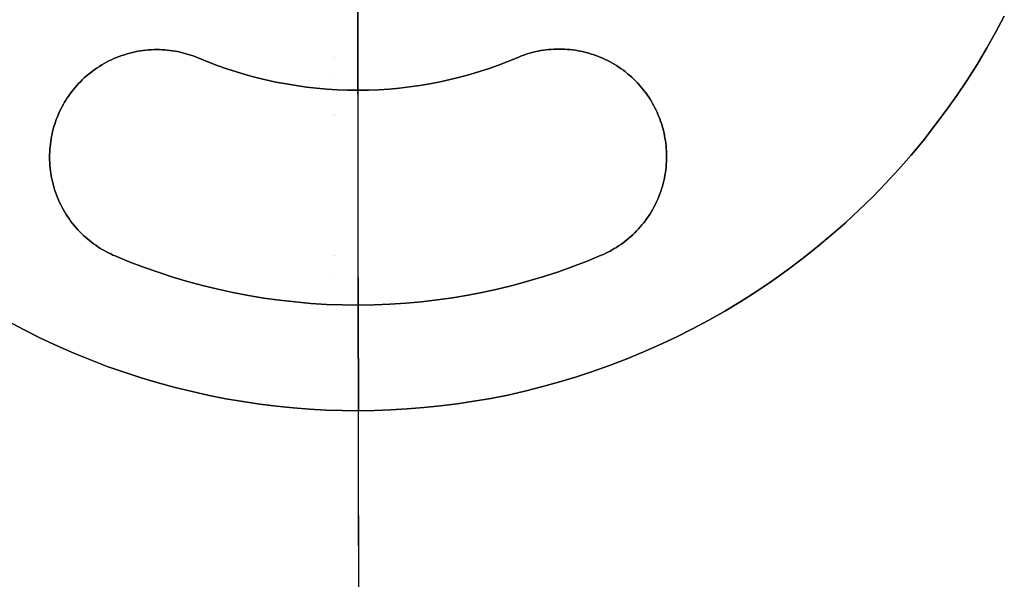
# Model space of a CAD drawing. Header units: millimetres. Extents: x -2852 to 102, y -106 to 97.
# Tile 250 of 256: x -22 to 46, y -64 to -26. Entities that reach past the tile are written whole.
import ezdxf

# ---------------------------------------------------------------- set-up
doc = ezdxf.new("R2010")
doc.units = ezdxf.units.MM
doc.header["$MEASUREMENT"] = 0
doc.layers.add('IGES level 0', color=252, linetype='Continuous')
doc.layers.add('Predefinito', color=5, linetype='Continuous')

msp = doc.modelspace()

# ---------------------------------------------------------------- linework, layer by layer
at = {"color": 255, "linetype": 'Continuous', "lineweight": 15}
for points in [[(-22.414, -46.626), (-21.296, -47.22), (-20.168, -47.784), (-19.03, -48.317), (-17.885, -48.818), (-16.733, -49.289), (-15.576, -49.729), (-14.415, -50.138), (-13.251, -50.516), (-12.084, -50.863), (-10.917, -51.18), (-9.751, -51.467), (-8.586, -51.725), (-7.423, -51.952), (-6.264, -52.151), (-5.109, -52.321), (-3.96, -52.464), (-2.817, -52.579), (-1.681, -52.666), (-0.553, -52.728), (0.566, -52.764), (1.676, -52.775), (2.786, -52.761), (3.905, -52.722), (5.033, -52.657), (6.169, -52.566), (7.311, -52.448), (8.46, -52.303), (9.615, -52.129), (10.773, -51.928), (11.935, -51.697), (13.1, -51.436), (14.265, -51.146), (15.431, -50.826), (16.597, -50.475), (17.76, -50.094), (18.92, -49.682), (20.076, -49.239), (21.227, -48.765), (22.37, -48.26), (23.506, -47.724), (24.633, -47.157), (25.75, -46.56), (26.855, -45.932), (27.947, -45.275), (29.026, -44.587), (30.089, -43.87), (31.136, -43.125), (32.165, -42.351), (33.176, -41.549), (34.167, -40.721), (35.137, -39.866), (36.086, -38.986), (37.011, -38.082), (37.913, -37.153), (38.791, -36.203), (39.643, -35.23), (40.469, -34.237), (41.267, -33.224), (42.038, -32.192), (42.781, -31.143), (43.495, -30.078), (44.18, -28.998), (44.834, -27.904), (45.459, -26.797), (46.053, -25.679)], [(-9.297, -28.564), (-9.449, -28.502), (-9.603, -28.442), (-9.76, -28.386), (-9.919, -28.333), (-10.081, -28.283), (-10.246, -28.237), (-10.412, -28.194), (-10.581, -28.155), (-10.752, -28.119), (-10.926, -28.087), (-11.101, -28.059), (-11.277, -28.036), (-11.456, -28.016), (-11.636, -28.001), (-11.817, -27.99), (-11.999, -27.983), (-12.183, -27.981), (-12.367, -27.984), (-12.552, -27.991), (-12.738, -28.003), (-12.924, -28.02), (-13.11, -28.042), (-13.297, -28.068), (-13.483, -28.099), (-13.668, -28.135), (-13.853, -28.176), (-14.038, -28.222), (-14.221, -28.273), (-14.403, -28.328), (-14.584, -28.388), (-14.764, -28.453), (-14.942, -28.522), (-15.118, -28.596), (-15.292, -28.675), (-15.463, -28.758), (-15.633, -28.845), (-15.8, -28.937), (-15.964, -29.032), (-16.125, -29.132), (-16.283, -29.235), (-16.439, -29.342), (-16.591, -29.453), (-16.739, -29.568), (-16.884, -29.685), (-17.026, -29.806), (-17.164, -29.93), (-17.298, -30.056), (-17.428, -30.185), (-17.555, -30.317), (-17.677, -30.451), (-17.795, -30.588), (-17.91, -30.726), (-18.02, -30.866), (-18.126, -31.008), (-18.228, -31.151), (-18.326, -31.296), (-18.42, -31.442), (-18.51, -31.589), (-18.595, -31.737), (-18.677, -31.885), (-18.754, -32.035), (-18.828, -32.184), (-18.897, -32.334), (-18.962, -32.484), (-19.024, -32.636), (-19.084, -32.79), (-19.14, -32.947), (-19.193, -33.106), (-19.243, -33.268), (-19.289, -33.432), (-19.332, -33.599), (-19.372, -33.768), (-19.407, -33.939), (-19.439, -34.112), (-19.467, -34.287), (-19.491, -34.464), (-19.51, -34.642), (-19.525, -34.822), (-19.536, -35.004), (-19.543, -35.186), (-19.545, -35.37), (-19.542, -35.554), (-19.535, -35.739), (-19.523, -35.925), (-19.506, -36.111), (-19.485, -36.297), (-19.458, -36.483), (-19.427, -36.669), (-19.391, -36.855), (-19.35, -37.04), (-19.304, -37.224), (-19.254, -37.408), (-19.198, -37.59), (-19.138, -37.771), (-19.073, -37.951), (-19.004, -38.129), (-18.93, -38.304), (-18.851, -38.478), (-18.768, -38.65), (-18.681, -38.82), (-18.59, -38.986), (-18.494, -39.15), (-18.394, -39.312), (-18.291, -39.47), (-18.184, -39.625), (-18.073, -39.777), (-17.959, -39.926), (-17.841, -40.071), (-17.72, -40.213), (-17.597, -40.35), (-17.47, -40.485), (-17.341, -40.615), (-17.209, -40.741), (-17.075, -40.864), (-16.939, -40.982), (-16.8, -41.097), (-16.66, -41.207), (-16.518, -41.313), (-16.375, -41.415), (-16.23, -41.513), (-16.084, -41.607), (-15.937, -41.697), (-15.789, -41.782), (-15.641, -41.864), (-15.492, -41.941), (-15.342, -42.014), (-15.192, -42.084), (-15.042, -42.149)], [(18.365, -42.103), (18.515, -42.038), (18.665, -41.968), (18.814, -41.894), (18.963, -41.816), (19.112, -41.734), (19.259, -41.648), (19.406, -41.558), (19.552, -41.464), (19.696, -41.366), (19.839, -41.263), (19.981, -41.157), (20.121, -41.046), (20.259, -40.931), (20.395, -40.813), (20.528, -40.69), (20.66, -40.563), (20.789, -40.432), (20.915, -40.298), (21.038, -40.16), (21.159, -40.018), (21.276, -39.872), (21.39, -39.723), (21.5, -39.571), (21.607, -39.416), (21.71, -39.257), (21.809, -39.095), (21.904, -38.931), (21.995, -38.764), (22.082, -38.594), (22.165, -38.422), (22.243, -38.248), (22.316, -38.072), (22.385, -37.894), (22.449, -37.714), (22.509, -37.533), (22.564, -37.351), (22.614, -37.167), (22.659, -36.983), (22.7, -36.797), (22.735, -36.612), (22.766, -36.426), (22.792, -36.239), (22.813, -36.053), (22.829, -35.867), (22.841, -35.681), (22.847, -35.496), (22.849, -35.312), (22.847, -35.128), (22.84, -34.946), (22.829, -34.764), (22.813, -34.585), (22.793, -34.406), (22.769, -34.23), (22.74, -34.055), (22.708, -33.882), (22.672, -33.711), (22.632, -33.542), (22.589, -33.375), (22.542, -33.211), (22.492, -33.049), (22.438, -32.89), (22.381, -32.733), (22.322, -32.579), (22.259, -32.428), (22.193, -32.278), (22.124, -32.128), (22.05, -31.979), (21.972, -31.83), (21.89, -31.681), (21.804, -31.534), (21.714, -31.387), (21.62, -31.241), (21.522, -31.097), (21.419, -30.954), (21.313, -30.812), (21.202, -30.672), (21.087, -30.534), (20.968, -30.398), (20.845, -30.265), (20.719, -30.133), (20.588, -30.004), (20.454, -29.878), (20.315, -29.755), (20.173, -29.634), (20.028, -29.517), (19.879, -29.403), (19.727, -29.293), (19.571, -29.186), (19.413, -29.083), (19.251, -28.984), (19.087, -28.889), (18.92, -28.798), (18.75, -28.711), (18.578, -28.629), (18.404, -28.55), (18.228, -28.477), (18.05, -28.408), (17.87, -28.344), (17.689, -28.284), (17.507, -28.229), (17.323, -28.179), (17.138, -28.134), (16.953, -28.093), (16.767, -28.058), (16.581, -28.027), (16.395, -28.001), (16.209, -27.98), (16.023, -27.964), (15.837, -27.953), (15.652, -27.946), (15.467, -27.944), (15.284, -27.946), (15.101, -27.953), (14.92, -27.965), (14.74, -27.98), (14.562, -28), (14.385, -28.025), (14.21, -28.053), (14.037, -28.085), (13.866, -28.121), (13.698, -28.161), (13.531, -28.204), (13.367, -28.251), (13.205, -28.302), (13.046, -28.355), (12.889, -28.412), (12.735, -28.471), (12.584, -28.534)], [(-9.297, -28.564), (-8.663, -28.823), (-8.019, -29.068), (-7.367, -29.297), (-6.706, -29.512), (-6.038, -29.711), (-5.363, -29.893), (-4.681, -30.059), (-3.993, -30.209), (-3.3, -30.341), (-2.602, -30.456), (-1.9, -30.554), (-1.195, -30.634), (-0.487, -30.696), (0.223, -30.74), (0.934, -30.767), (1.646, -30.775), (2.358, -30.765), (3.069, -30.737), (3.779, -30.69), (4.487, -30.626), (5.192, -30.544), (5.893, -30.445), (6.591, -30.328), (7.284, -30.193), (7.971, -30.042), (8.652, -29.874), (9.327, -29.69), (9.995, -29.489), (10.655, -29.273), (11.307, -29.041), (11.95, -28.795), (12.584, -28.534)], [(-15.042, -42.149), (-14.073, -42.545), (-13.091, -42.918), (-12.094, -43.269), (-11.086, -43.597), (-10.066, -43.9), (-9.035, -44.179), (-7.994, -44.433), (-6.943, -44.661), (-5.885, -44.863), (-4.82, -45.039), (-3.748, -45.188), (-2.672, -45.31), (-1.591, -45.405), (-0.507, -45.472), (0.579, -45.512), (1.666, -45.525), (2.753, -45.509), (3.839, -45.466), (4.923, -45.396), (6.004, -45.298), (7.08, -45.173), (8.151, -45.021), (9.216, -44.842), (10.274, -44.637), (11.323, -44.406), (12.363, -44.15), (13.394, -43.868), (14.413, -43.562), (15.421, -43.232), (16.416, -42.878), (17.398, -42.502), (18.365, -42.103)]]:
    msp.add_lwpolyline(points, dxfattribs=at)
at = {"layer": 'IGES level 0'}
for points in [[(1.742, -100.775), (1.474, 95.225)], [(1.742, -100.775), (1.615, -7.775)], [(1.742, -100.775), (1.615, -7.775)]]:
    msp.add_lwpolyline(points, dxfattribs=at)
at = {"layer": 'Predefinito'}
for points in [[(1.57, 25.225), (1.646, -30.775)], [(1.646, -30.775), (1.57, 25.225)], [(46.053, -25.679), (45.459, -26.797), (44.834, -27.904), (44.18, -28.998), (43.495, -30.078), (42.781, -31.143), (42.038, -32.192), (41.267, -33.224), (40.469, -34.237), (39.643, -35.23), (38.791, -36.203), (37.913, -37.153), (37.011, -38.082), (36.086, -38.986), (35.137, -39.866), (34.167, -40.721), (33.176, -41.549), (32.165, -42.351), (31.136, -43.125), (30.089, -43.87), (29.026, -44.587), (27.947, -45.275), (26.855, -45.932), (25.75, -46.56), (24.633, -47.157), (23.506, -47.724), (22.37, -48.26), (21.227, -48.765), (20.076, -49.239), (18.92, -49.682), (17.76, -50.094), (16.597, -50.475), (15.431, -50.826), (14.265, -51.146), (13.1, -51.436), (11.935, -51.697), (10.773, -51.928), (9.615, -52.129), (8.46, -52.303), (7.311, -52.448), (6.169, -52.566), (5.033, -52.657), (3.905, -52.722), (2.786, -52.761), (1.676, -52.775), (0.566, -52.764), (-0.553, -52.728), (-1.681, -52.666), (-2.817, -52.579), (-3.96, -52.464), (-5.109, -52.321), (-6.264, -52.151), (-7.423, -51.952), (-8.586, -51.725), (-9.751, -51.467), (-10.917, -51.18), (-12.084, -50.863), (-13.251, -50.516), (-14.415, -50.138), (-15.576, -49.729), (-16.733, -49.289), (-17.885, -48.818), (-19.03, -48.317), (-20.168, -47.784), (-21.296, -47.22), (-22.414, -46.626)], [(-22.414, -46.626), (-21.296, -47.22), (-20.168, -47.784), (-19.03, -48.317), (-17.885, -48.818), (-16.733, -49.289), (-15.576, -49.729), (-14.415, -50.138), (-13.251, -50.516), (-12.084, -50.863), (-10.917, -51.18), (-9.751, -51.467), (-8.586, -51.725), (-7.423, -51.952), (-6.264, -52.151), (-5.109, -52.321), (-3.96, -52.464), (-2.817, -52.579), (-1.681, -52.666), (-0.553, -52.728), (0.566, -52.764), (1.676, -52.775), (2.786, -52.761), (3.905, -52.722), (5.033, -52.657), (6.169, -52.566), (7.311, -52.448), (8.46, -52.303), (9.615, -52.129), (10.773, -51.928), (11.935, -51.697), (13.1, -51.436), (14.265, -51.146), (15.431, -50.826), (16.597, -50.475), (17.76, -50.094), (18.92, -49.682), (20.076, -49.239), (21.227, -48.765), (22.37, -48.26), (23.506, -47.724), (24.633, -47.157), (25.75, -46.56), (26.855, -45.932), (27.947, -45.275), (29.026, -44.587), (30.089, -43.87), (31.136, -43.125), (32.165, -42.351), (33.176, -41.549), (34.167, -40.721), (35.137, -39.866), (36.086, -38.986), (37.011, -38.082), (37.913, -37.153), (38.791, -36.203), (39.643, -35.23), (40.469, -34.237), (41.267, -33.224), (42.038, -32.192), (42.781, -31.143), (43.495, -30.078), (44.18, -28.998), (44.834, -27.904), (45.459, -26.797), (46.053, -25.679)], [(46.053, -25.679), (45.459, -26.797), (44.834, -27.904), (44.18, -28.998), (43.495, -30.078), (42.781, -31.143), (42.038, -32.192), (41.267, -33.224), (40.469, -34.237), (39.643, -35.23), (38.791, -36.203), (37.913, -37.153), (37.011, -38.082), (36.086, -38.986), (35.137, -39.866), (34.167, -40.721), (33.176, -41.549), (32.165, -42.351), (31.136, -43.125), (30.089, -43.87), (29.026, -44.587), (27.947, -45.275), (26.855, -45.932), (25.75, -46.56), (24.633, -47.157), (23.506, -47.724), (22.37, -48.26), (21.227, -48.765), (20.076, -49.239), (18.92, -49.682), (17.76, -50.094), (16.597, -50.475), (15.431, -50.826), (14.265, -51.146), (13.1, -51.436), (11.935, -51.697), (10.773, -51.928), (9.615, -52.129), (8.46, -52.303), (7.311, -52.448), (6.169, -52.566), (5.033, -52.657), (3.905, -52.722), (2.786, -52.761), (1.676, -52.775), (0.566, -52.764), (-0.553, -52.728), (-1.681, -52.666), (-2.817, -52.579), (-3.96, -52.464), (-5.109, -52.321), (-6.264, -52.151), (-7.423, -51.952), (-8.586, -51.725), (-9.751, -51.467), (-10.917, -51.18), (-12.084, -50.863), (-13.251, -50.516), (-14.415, -50.138), (-15.576, -49.729), (-16.733, -49.289), (-17.885, -48.818), (-19.03, -48.317), (-20.168, -47.784), (-21.296, -47.22), (-22.414, -46.626)], [(-22.414, -46.626), (-21.296, -47.22), (-20.168, -47.784), (-19.03, -48.317), (-17.885, -48.818), (-16.733, -49.289), (-15.576, -49.729), (-14.415, -50.138), (-13.251, -50.516), (-12.084, -50.863), (-10.917, -51.18), (-9.751, -51.467), (-8.586, -51.725), (-7.423, -51.952), (-6.264, -52.151), (-5.109, -52.321), (-3.96, -52.464), (-2.817, -52.579), (-1.681, -52.666), (-0.553, -52.728), (0.566, -52.764), (1.676, -52.775), (2.786, -52.761), (3.905, -52.722), (5.033, -52.657), (6.169, -52.566), (7.311, -52.448), (8.46, -52.303), (9.615, -52.129), (10.773, -51.928), (11.935, -51.697), (13.1, -51.436), (14.265, -51.146), (15.431, -50.826), (16.597, -50.475), (17.76, -50.094), (18.92, -49.682), (20.076, -49.239), (21.227, -48.765), (22.37, -48.26), (23.506, -47.724), (24.633, -47.157), (25.75, -46.56), (26.855, -45.932), (27.947, -45.275), (29.026, -44.587), (30.089, -43.87), (31.136, -43.125), (32.165, -42.351), (33.176, -41.549), (34.167, -40.721), (35.137, -39.866), (36.086, -38.986), (37.011, -38.082), (37.913, -37.153), (38.791, -36.203), (39.643, -35.23), (40.469, -34.237), (41.267, -33.224), (42.038, -32.192), (42.781, -31.143), (43.495, -30.078), (44.18, -28.998), (44.834, -27.904), (45.459, -26.797), (46.053, -25.679)], [(-22.414, -46.626), (-21.296, -47.22), (-20.168, -47.784), (-19.03, -48.317), (-17.885, -48.818), (-16.733, -49.289), (-15.576, -49.729), (-14.415, -50.138), (-13.251, -50.516), (-12.084, -50.863), (-10.917, -51.18), (-9.751, -51.467), (-8.586, -51.725), (-7.423, -51.952), (-6.264, -52.151), (-5.109, -52.321), (-3.96, -52.464), (-2.817, -52.579), (-1.681, -52.666), (-0.553, -52.728), (0.566, -52.764), (1.676, -52.775), (2.786, -52.761), (3.905, -52.722), (5.033, -52.657), (6.169, -52.566), (7.311, -52.448), (8.46, -52.303), (9.615, -52.129), (10.773, -51.928), (11.935, -51.697), (13.1, -51.436), (14.265, -51.146), (15.431, -50.826), (16.597, -50.475), (17.76, -50.094), (18.92, -49.682), (20.076, -49.239), (21.227, -48.765), (22.37, -48.26), (23.506, -47.724), (24.633, -47.157), (25.75, -46.56), (26.855, -45.932), (27.947, -45.275), (29.026, -44.587), (30.089, -43.87), (31.136, -43.125), (32.165, -42.351), (33.176, -41.549), (34.167, -40.721), (35.137, -39.866), (36.086, -38.986), (37.011, -38.082), (37.913, -37.153), (38.791, -36.203), (39.643, -35.23), (40.469, -34.237), (41.267, -33.224), (42.038, -32.192), (42.781, -31.143), (43.495, -30.078), (44.18, -28.998), (44.834, -27.904), (45.459, -26.797), (46.053, -25.679)], [(12.584, -28.534), (11.95, -28.795), (11.307, -29.041), (10.655, -29.273), (9.995, -29.489), (9.327, -29.69), (8.652, -29.874), (7.971, -30.042), (7.284, -30.193), (6.591, -30.328), (5.893, -30.445), (5.192, -30.544), (4.487, -30.626), (3.779, -30.69), (3.069, -30.737), (2.358, -30.765), (1.646, -30.775), (0.934, -30.767), (0.223, -30.74), (-0.487, -30.696), (-1.195, -30.634), (-1.9, -30.554), (-2.602, -30.456), (-3.3, -30.341), (-3.993, -30.209), (-4.681, -30.059), (-5.363, -29.893), (-6.038, -29.711), (-6.706, -29.512), (-7.367, -29.297), (-8.019, -29.068), (-8.663, -28.823), (-9.449, -28.502), (-9.603, -28.442), (-9.76, -28.386), (-9.919, -28.333), (-10.081, -28.283), (-10.246, -28.237), (-10.412, -28.194), (-10.581, -28.155), (-10.752, -28.119), (-10.926, -28.087), (-11.101, -28.059), (-11.277, -28.036), (-11.456, -28.016), (-11.636, -28.001), (-11.817, -27.99), (-11.999, -27.983), (-12.183, -27.981), (-12.367, -27.984), (-12.552, -27.991), (-12.738, -28.003), (-12.924, -28.02), (-13.11, -28.042), (-13.297, -28.068), (-13.483, -28.099), (-13.668, -28.135), (-13.853, -28.176), (-14.038, -28.222), (-14.221, -28.273), (-14.403, -28.328), (-14.584, -28.388), (-14.764, -28.453), (-14.942, -28.522), (-15.118, -28.596), (-15.292, -28.675), (-15.463, -28.758), (-15.633, -28.845), (-15.8, -28.937), (-15.964, -29.032), (-16.125, -29.132), (-16.283, -29.235), (-16.439, -29.342), (-16.591, -29.453), (-16.739, -29.568), (-16.884, -29.685), (-17.026, -29.806), (-17.164, -29.93), (-17.298, -30.056), (-17.428, -30.185), (-17.555, -30.317), (-17.677, -30.451), (-17.795, -30.588), (-17.91, -30.726), (-18.02, -30.866), (-18.126, -31.008), (-18.228, -31.151), (-18.326, -31.296), (-18.42, -31.442), (-18.51, -31.589), (-18.595, -31.737), (-18.677, -31.885), (-18.754, -32.035), (-18.828, -32.184), (-18.897, -32.334), (-18.962, -32.484), (-19.024, -32.636), (-19.084, -32.79), (-19.14, -32.947), (-19.193, -33.106), (-19.243, -33.268), (-19.289, -33.432), (-19.332, -33.599), (-19.372, -33.768), (-19.407, -33.939), (-19.439, -34.112), (-19.467, -34.287), (-19.491, -34.464), (-19.51, -34.642), (-19.525, -34.822), (-19.536, -35.004), (-19.543, -35.186), (-19.545, -35.37), (-19.542, -35.554), (-19.535, -35.739), (-19.523, -35.925), (-19.506, -36.111), (-19.485, -36.297), (-19.458, -36.483), (-19.427, -36.669), (-19.391, -36.855), (-19.35, -37.04), (-19.304, -37.224), (-19.254, -37.408), (-19.198, -37.59), (-19.138, -37.771), (-19.073, -37.951), (-19.004, -38.129), (-18.93, -38.304), (-18.851, -38.478), (-18.768, -38.65), (-18.681, -38.82), (-18.59, -38.986), (-18.494, -39.15), (-18.394, -39.312), (-18.291, -39.47), (-18.184, -39.625), (-18.073, -39.777), (-17.959, -39.926), (-17.841, -40.071), (-17.72, -40.213), (-17.597, -40.35), (-17.47, -40.485), (-17.341, -40.615), (-17.209, -40.741), (-17.075, -40.864), (-16.939, -40.982), (-16.8, -41.097), (-16.66, -41.207), (-16.518, -41.313), (-16.375, -41.415), (-16.23, -41.513), (-16.084, -41.607), (-15.937, -41.697), (-15.789, -41.782), (-15.641, -41.864), (-15.492, -41.941), (-15.342, -42.014), (-15.192, -42.084), (-15.042, -42.149), (-14.073, -42.545), (-13.091, -42.918), (-12.094, -43.269), (-11.086, -43.597), (-10.066, -43.9), (-9.035, -44.179), (-7.994, -44.433), (-6.943, -44.661), (-5.885, -44.863), (-4.82, -45.039), (-3.748, -45.188), (-2.672, -45.31), (-1.591, -45.405), (-0.507, -45.472), (0.579, -45.512), (1.666, -45.525), (2.753, -45.509), (3.839, -45.466), (4.923, -45.396), (6.004, -45.298), (7.08, -45.173), (8.151, -45.021), (9.216, -44.842), (10.274, -44.637), (11.323, -44.406), (12.363, -44.15), (13.394, -43.868), (14.413, -43.562), (15.421, -43.232), (16.416, -42.878), (17.398, -42.502), (18.365, -42.103), (18.515, -42.038), (18.665, -41.968), (18.814, -41.894), (18.963, -41.816), (19.112, -41.734), (19.259, -41.648), (19.406, -41.558), (19.552, -41.464), (19.696, -41.366), (19.839, -41.263), (19.981, -41.157), (20.121, -41.046), (20.259, -40.931), (20.395, -40.813), (20.528, -40.69), (20.66, -40.563), (20.789, -40.432), (20.915, -40.298), (21.038, -40.16), (21.159, -40.018), (21.276, -39.872), (21.39, -39.723), (21.5, -39.571), (21.607, -39.416), (21.71, -39.257), (21.809, -39.095), (21.904, -38.931), (21.995, -38.764), (22.082, -38.594), (22.165, -38.422), (22.243, -38.248), (22.316, -38.072), (22.385, -37.894), (22.449, -37.714), (22.509, -37.533), (22.564, -37.351), (22.614, -37.167), (22.659, -36.983), (22.7, -36.797), (22.735, -36.612), (22.766, -36.426), (22.792, -36.239), (22.813, -36.053), (22.829, -35.867), (22.841, -35.681), (22.847, -35.496), (22.849, -35.312), (22.847, -35.128), (22.84, -34.946), (22.829, -34.764), (22.813, -34.585), (22.793, -34.406), (22.769, -34.23), (22.74, -34.055), (22.708, -33.882), (22.672, -33.711), (22.632, -33.542), (22.589, -33.375), (22.542, -33.211), (22.492, -33.049), (22.438, -32.89), (22.381, -32.733), (22.322, -32.579), (22.259, -32.428), (22.193, -32.278), (22.124, -32.128), (22.05, -31.979), (21.972, -31.83), (21.89, -31.681), (21.804, -31.534), (21.714, -31.387), (21.62, -31.241), (21.522, -31.097), (21.419, -30.954), (21.313, -30.812), (21.202, -30.672), (21.087, -30.534), (20.968, -30.398), (20.845, -30.265), (20.719, -30.133), (20.588, -30.004), (20.454, -29.878), (20.315, -29.755), (20.173, -29.634), (20.028, -29.517), (19.879, -29.403), (19.727, -29.293), (19.571, -29.186), (19.413, -29.083), (19.251, -28.984), (19.087, -28.889), (18.92, -28.798), (18.75, -28.711), (18.578, -28.629), (18.404, -28.55), (18.228, -28.477), (18.05, -28.408), (17.87, -28.344), (17.689, -28.284), (17.507, -28.229), (17.323, -28.179), (17.138, -28.134), (16.953, -28.093), (16.767, -28.058), (16.581, -28.027), (16.395, -28.001), (16.209, -27.98), (16.023, -27.964), (15.837, -27.953), (15.652, -27.946), (15.467, -27.944), (15.284, -27.946), (15.101, -27.953), (14.92, -27.965), (14.74, -27.98), (14.562, -28), (14.385, -28.025), (14.21, -28.053), (14.037, -28.085), (13.866, -28.121), (13.698, -28.161), (13.531, -28.204), (13.367, -28.251), (13.205, -28.302), (13.046, -28.355), (12.889, -28.412), (12.735, -28.471), (12.584, -28.534)], [(12.584, -28.534), (12.735, -28.471), (12.889, -28.412), (13.046, -28.355), (13.205, -28.302), (13.367, -28.251), (13.531, -28.204), (13.698, -28.161), (13.866, -28.121), (14.037, -28.085), (14.21, -28.053), (14.385, -28.025), (14.562, -28), (14.74, -27.98), (14.92, -27.965), (15.101, -27.953), (15.284, -27.946), (15.467, -27.944), (15.652, -27.946), (15.837, -27.953), (16.023, -27.964), (16.209, -27.98), (16.395, -28.001), (16.581, -28.027), (16.767, -28.058), (16.953, -28.093), (17.138, -28.134), (17.323, -28.179), (17.507, -28.229), (17.689, -28.284), (17.87, -28.344), (18.05, -28.408), (18.228, -28.477), (18.404, -28.55), (18.578, -28.629), (18.75, -28.711), (18.92, -28.798), (19.087, -28.889), (19.251, -28.984), (19.413, -29.083), (19.571, -29.186), (19.727, -29.293), (19.879, -29.403), (20.028, -29.517), (20.173, -29.634), (20.315, -29.755), (20.454, -29.878), (20.588, -30.004), (20.719, -30.133), (20.845, -30.265), (20.968, -30.398), (21.087, -30.534), (21.202, -30.672), (21.313, -30.812), (21.419, -30.954), (21.522, -31.097), (21.62, -31.241), (21.714, -31.387), (21.804, -31.534), (21.89, -31.681), (21.972, -31.83), (22.05, -31.979), (22.124, -32.128), (22.193, -32.278), (22.259, -32.428), (22.322, -32.579), (22.381, -32.733), (22.438, -32.89), (22.492, -33.049), (22.542, -33.211), (22.589, -33.375), (22.632, -33.542), (22.672, -33.711), (22.708, -33.882), (22.74, -34.055), (22.769, -34.23), (22.793, -34.406), (22.813, -34.585), (22.829, -34.764), (22.84, -34.946), (22.847, -35.128), (22.849, -35.312), (22.847, -35.496), (22.841, -35.681), (22.829, -35.867), (22.813, -36.053), (22.792, -36.239), (22.766, -36.426), (22.735, -36.612), (22.7, -36.797), (22.659, -36.983), (22.614, -37.167), (22.564, -37.351), (22.509, -37.533), (22.449, -37.714), (22.385, -37.894), (22.316, -38.072), (22.243, -38.248), (22.165, -38.422), (22.082, -38.594), (21.995, -38.764), (21.904, -38.931), (21.809, -39.095), (21.71, -39.257), (21.607, -39.416), (21.5, -39.571), (21.39, -39.723), (21.276, -39.872), (21.159, -40.018), (21.038, -40.16), (20.915, -40.298), (20.789, -40.432), (20.66, -40.563), (20.528, -40.69), (20.395, -40.813), (20.259, -40.931), (20.121, -41.046), (19.981, -41.157), (19.839, -41.263), (19.696, -41.366), (19.552, -41.464), (19.406, -41.558), (19.259, -41.648), (19.112, -41.734), (18.963, -41.816), (18.814, -41.894), (18.665, -41.968), (18.515, -42.038), (18.365, -42.103), (17.398, -42.502), (16.416, -42.878), (15.421, -43.232), (14.413, -43.562), (13.394, -43.868), (12.363, -44.15), (11.323, -44.406), (10.274, -44.637), (9.216, -44.842), (8.151, -45.021), (7.08, -45.173), (6.004, -45.298), (4.923, -45.396), (3.839, -45.466), (2.753, -45.509), (1.666, -45.525), (0.579, -45.512), (-0.507, -45.472), (-1.591, -45.405), (-2.672, -45.31), (-3.748, -45.188), (-4.82, -45.039), (-5.885, -44.863), (-6.943, -44.661), (-7.994, -44.433), (-9.035, -44.179), (-10.066, -43.9), (-11.086, -43.597), (-12.094, -43.269), (-13.091, -42.918), (-14.073, -42.545), (-15.042, -42.149), (-15.192, -42.084), (-15.342, -42.014), (-15.492, -41.941), (-15.641, -41.864), (-15.789, -41.782), (-15.937, -41.697), (-16.084, -41.607), (-16.23, -41.513), (-16.375, -41.415), (-16.518, -41.313), (-16.66, -41.207), (-16.8, -41.097), (-16.939, -40.982), (-17.075, -40.864), (-17.209, -40.741), (-17.341, -40.615), (-17.47, -40.485), (-17.597, -40.35), (-17.72, -40.213), (-17.841, -40.071), (-17.959, -39.926), (-18.073, -39.777), (-18.184, -39.625), (-18.291, -39.47), (-18.394, -39.312), (-18.494, -39.15), (-18.59, -38.986), (-18.681, -38.82), (-18.768, -38.65), (-18.851, -38.478), (-18.93, -38.304), (-19.004, -38.129), (-19.073, -37.951), (-19.138, -37.771), (-19.198, -37.59), (-19.254, -37.408), (-19.304, -37.224), (-19.35, -37.04), (-19.391, -36.855), (-19.427, -36.669), (-19.458, -36.483), (-19.485, -36.297), (-19.506, -36.111), (-19.523, -35.925), (-19.535, -35.739), (-19.542, -35.554), (-19.545, -35.37), (-19.543, -35.186), (-19.536, -35.004), (-19.525, -34.822), (-19.51, -34.642), (-19.491, -34.464), (-19.467, -34.287), (-19.439, -34.112), (-19.407, -33.939), (-19.372, -33.768), (-19.332, -33.599), (-19.289, -33.432), (-19.243, -33.268), (-19.193, -33.106), (-19.14, -32.947), (-19.084, -32.79), (-19.024, -32.636), (-18.962, -32.484), (-18.897, -32.334), (-18.828, -32.184), (-18.754, -32.035), (-18.677, -31.885), (-18.595, -31.737), (-18.51, -31.589), (-18.42, -31.442), (-18.326, -31.296), (-18.228, -31.151), (-18.126, -31.008), (-18.02, -30.866), (-17.91, -30.726), (-17.795, -30.588), (-17.677, -30.451), (-17.555, -30.317), (-17.428, -30.185), (-17.298, -30.056), (-17.164, -29.93), (-17.026, -29.806), (-16.884, -29.685), (-16.739, -29.568), (-16.591, -29.453), (-16.439, -29.342), (-16.283, -29.235), (-16.125, -29.132), (-15.964, -29.032), (-15.8, -28.937), (-15.633, -28.845), (-15.463, -28.758), (-15.292, -28.675), (-15.118, -28.596), (-14.942, -28.522), (-14.764, -28.453), (-14.584, -28.388), (-14.403, -28.328), (-14.221, -28.273), (-14.038, -28.222), (-13.853, -28.176), (-13.668, -28.135), (-13.483, -28.099), (-13.297, -28.068), (-13.11, -28.042), (-12.924, -28.02), (-12.738, -28.003), (-12.552, -27.991), (-12.367, -27.984), (-12.183, -27.981), (-11.999, -27.983), (-11.817, -27.99), (-11.636, -28.001), (-11.456, -28.016), (-11.277, -28.036), (-11.101, -28.059), (-10.926, -28.087), (-10.752, -28.119), (-10.581, -28.155), (-10.412, -28.194), (-10.246, -28.237), (-10.081, -28.283), (-9.919, -28.333), (-9.76, -28.386), (-9.603, -28.442), (-9.449, -28.502), (-8.663, -28.823), (-8.019, -29.068), (-7.367, -29.297), (-6.706, -29.512), (-6.038, -29.711), (-5.363, -29.893), (-4.681, -30.059), (-3.993, -30.209), (-3.3, -30.341), (-2.602, -30.456), (-1.9, -30.554), (-1.195, -30.634), (-0.487, -30.696), (0.223, -30.74), (0.934, -30.767), (1.646, -30.775), (2.358, -30.765), (3.069, -30.737), (3.779, -30.69), (4.487, -30.626), (5.192, -30.544), (5.893, -30.445), (6.591, -30.328), (7.284, -30.193), (7.971, -30.042), (8.652, -29.874), (9.327, -29.69), (9.995, -29.489), (10.655, -29.273), (11.307, -29.041), (11.95, -28.795), (12.584, -28.534)], [(-9.297, -28.564), (-9.449, -28.502), (-9.603, -28.442), (-9.76, -28.386), (-9.919, -28.333), (-10.081, -28.283), (-10.246, -28.237), (-10.412, -28.194), (-10.581, -28.155), (-10.752, -28.119), (-10.926, -28.087), (-11.101, -28.059), (-11.277, -28.036), (-11.456, -28.016), (-11.636, -28.001), (-11.817, -27.99), (-11.999, -27.983), (-12.183, -27.981), (-12.367, -27.984), (-12.552, -27.991), (-12.738, -28.003), (-12.924, -28.02), (-13.11, -28.042), (-13.297, -28.068), (-13.483, -28.099), (-13.668, -28.135), (-13.853, -28.176), (-14.038, -28.222), (-14.221, -28.273), (-14.403, -28.328), (-14.584, -28.388), (-14.764, -28.453), (-14.942, -28.522), (-15.118, -28.596), (-15.292, -28.675), (-15.463, -28.758), (-15.633, -28.845), (-15.8, -28.937), (-15.964, -29.032), (-16.125, -29.132), (-16.283, -29.235), (-16.439, -29.342), (-16.591, -29.453), (-16.739, -29.568), (-16.884, -29.685), (-17.026, -29.806), (-17.164, -29.93), (-17.298, -30.056), (-17.428, -30.185), (-17.555, -30.317), (-17.677, -30.451), (-17.795, -30.588), (-17.91, -30.726), (-18.02, -30.866), (-18.126, -31.008), (-18.228, -31.151), (-18.326, -31.296), (-18.42, -31.442), (-18.51, -31.589), (-18.595, -31.737), (-18.677, -31.885), (-18.754, -32.035), (-18.828, -32.184), (-18.897, -32.334), (-18.962, -32.484), (-19.024, -32.636), (-19.084, -32.79), (-19.14, -32.947), (-19.193, -33.106), (-19.243, -33.268), (-19.289, -33.432), (-19.332, -33.599), (-19.372, -33.768), (-19.407, -33.939), (-19.439, -34.112), (-19.467, -34.287), (-19.491, -34.464), (-19.51, -34.642), (-19.525, -34.822), (-19.536, -35.004), (-19.543, -35.186), (-19.545, -35.37), (-19.542, -35.554), (-19.535, -35.739), (-19.523, -35.925), (-19.506, -36.111), (-19.485, -36.297), (-19.458, -36.483), (-19.427, -36.669), (-19.391, -36.855), (-19.35, -37.04), (-19.304, -37.224), (-19.254, -37.408), (-19.198, -37.59), (-19.138, -37.771), (-19.073, -37.951), (-19.004, -38.129), (-18.93, -38.304), (-18.851, -38.478), (-18.768, -38.65), (-18.681, -38.82), (-18.59, -38.986), (-18.494, -39.15), (-18.394, -39.312), (-18.291, -39.47), (-18.184, -39.625), (-18.073, -39.777), (-17.959, -39.926), (-17.841, -40.071), (-17.72, -40.213), (-17.597, -40.35), (-17.47, -40.485), (-17.341, -40.615), (-17.209, -40.741), (-17.075, -40.864), (-16.939, -40.982), (-16.8, -41.097), (-16.66, -41.207), (-16.518, -41.313), (-16.375, -41.415), (-16.23, -41.513), (-16.084, -41.607), (-15.937, -41.697), (-15.789, -41.782), (-15.641, -41.864), (-15.492, -41.941), (-15.342, -42.014), (-15.192, -42.084), (-15.042, -42.149)], [(-15.042, -42.149), (-15.192, -42.084), (-15.342, -42.014), (-15.492, -41.941), (-15.641, -41.864), (-15.789, -41.782), (-15.937, -41.697), (-16.084, -41.607), (-16.23, -41.513), (-16.375, -41.415), (-16.518, -41.313), (-16.66, -41.207), (-16.8, -41.097), (-16.939, -40.982), (-17.075, -40.864), (-17.209, -40.741), (-17.341, -40.615), (-17.47, -40.485), (-17.597, -40.35), (-17.72, -40.213), (-17.841, -40.071), (-17.959, -39.926), (-18.073, -39.777), (-18.184, -39.625), (-18.291, -39.47), (-18.394, -39.312), (-18.494, -39.15), (-18.59, -38.986), (-18.681, -38.82), (-18.768, -38.65), (-18.851, -38.478), (-18.93, -38.304), (-19.004, -38.129), (-19.073, -37.951), (-19.138, -37.771), (-19.198, -37.59), (-19.254, -37.408), (-19.304, -37.224), (-19.35, -37.04), (-19.391, -36.855), (-19.427, -36.669), (-19.458, -36.483), (-19.485, -36.297), (-19.506, -36.111), (-19.523, -35.925), (-19.535, -35.739), (-19.542, -35.554), (-19.545, -35.37), (-19.543, -35.186), (-19.536, -35.004), (-19.525, -34.822), (-19.51, -34.642), (-19.491, -34.464), (-19.467, -34.287), (-19.439, -34.112), (-19.407, -33.939), (-19.372, -33.768), (-19.332, -33.599), (-19.289, -33.432), (-19.243, -33.268), (-19.193, -33.106), (-19.14, -32.947), (-19.084, -32.79), (-19.024, -32.636), (-18.962, -32.484), (-18.897, -32.334), (-18.828, -32.184), (-18.754, -32.035), (-18.677, -31.885), (-18.595, -31.737), (-18.51, -31.589), (-18.42, -31.442), (-18.326, -31.296), (-18.228, -31.151), (-18.126, -31.008), (-18.02, -30.866), (-17.91, -30.726), (-17.795, -30.588), (-17.677, -30.451), (-17.555, -30.317), (-17.428, -30.185), (-17.298, -30.056), (-17.164, -29.93), (-17.026, -29.806), (-16.884, -29.685), (-16.739, -29.568), (-16.591, -29.453), (-16.439, -29.342), (-16.283, -29.235), (-16.125, -29.132), (-15.964, -29.032), (-15.8, -28.937), (-15.633, -28.845), (-15.463, -28.758), (-15.292, -28.675), (-15.118, -28.596), (-14.942, -28.522), (-14.764, -28.453), (-14.584, -28.388), (-14.403, -28.328), (-14.221, -28.273), (-14.038, -28.222), (-13.853, -28.176), (-13.668, -28.135), (-13.483, -28.099), (-13.297, -28.068), (-13.11, -28.042), (-12.924, -28.02), (-12.738, -28.003), (-12.552, -27.991), (-12.367, -27.984), (-12.183, -27.981), (-11.999, -27.983), (-11.817, -27.99), (-11.636, -28.001), (-11.456, -28.016), (-11.277, -28.036), (-11.101, -28.059), (-10.926, -28.087), (-10.752, -28.119), (-10.581, -28.155), (-10.412, -28.194), (-10.246, -28.237), (-10.081, -28.283), (-9.919, -28.333), (-9.76, -28.386), (-9.603, -28.442), (-9.449, -28.502), (-9.297, -28.564)], [(-9.297, -28.564), (-9.449, -28.502), (-9.603, -28.442), (-9.76, -28.386), (-9.919, -28.333), (-10.081, -28.283), (-10.246, -28.237), (-10.412, -28.194), (-10.581, -28.155), (-10.752, -28.119), (-10.926, -28.087), (-11.101, -28.059), (-11.277, -28.036), (-11.456, -28.016), (-11.636, -28.001), (-11.817, -27.99), (-11.999, -27.983), (-12.183, -27.981), (-12.367, -27.984), (-12.552, -27.991), (-12.738, -28.003), (-12.924, -28.02), (-13.11, -28.042), (-13.297, -28.068), (-13.483, -28.099), (-13.668, -28.135), (-13.853, -28.176), (-14.038, -28.222), (-14.221, -28.273), (-14.403, -28.328), (-14.584, -28.388), (-14.764, -28.453), (-14.942, -28.522), (-15.118, -28.596), (-15.292, -28.675), (-15.463, -28.758), (-15.633, -28.845), (-15.8, -28.937), (-15.964, -29.032), (-16.125, -29.132), (-16.283, -29.235), (-16.439, -29.342), (-16.591, -29.453), (-16.739, -29.568), (-16.884, -29.685), (-17.026, -29.806), (-17.164, -29.93), (-17.298, -30.056), (-17.428, -30.185), (-17.555, -30.317), (-17.677, -30.451), (-17.795, -30.588), (-17.91, -30.726), (-18.02, -30.866), (-18.126, -31.008), (-18.228, -31.151), (-18.326, -31.296), (-18.42, -31.442), (-18.51, -31.589), (-18.595, -31.737), (-18.677, -31.885), (-18.754, -32.035), (-18.828, -32.184), (-18.897, -32.334), (-18.962, -32.484), (-19.024, -32.636), (-19.084, -32.79), (-19.14, -32.947), (-19.193, -33.106), (-19.243, -33.268), (-19.289, -33.432), (-19.332, -33.599), (-19.372, -33.768), (-19.407, -33.939), (-19.439, -34.112), (-19.467, -34.287), (-19.491, -34.464), (-19.51, -34.642), (-19.525, -34.822), (-19.536, -35.004), (-19.543, -35.186), (-19.545, -35.37), (-19.542, -35.554), (-19.535, -35.739), (-19.523, -35.925), (-19.506, -36.111), (-19.485, -36.297), (-19.458, -36.483), (-19.427, -36.669), (-19.391, -36.855), (-19.35, -37.04), (-19.304, -37.224), (-19.254, -37.408), (-19.198, -37.59), (-19.138, -37.771), (-19.073, -37.951), (-19.004, -38.129), (-18.93, -38.304), (-18.851, -38.478), (-18.768, -38.65), (-18.681, -38.82), (-18.59, -38.986), (-18.494, -39.15), (-18.394, -39.312), (-18.291, -39.47), (-18.184, -39.625), (-18.073, -39.777), (-17.959, -39.926), (-17.841, -40.071), (-17.72, -40.213), (-17.597, -40.35), (-17.47, -40.485), (-17.341, -40.615), (-17.209, -40.741), (-17.075, -40.864), (-16.939, -40.982), (-16.8, -41.097), (-16.66, -41.207), (-16.518, -41.313), (-16.375, -41.415), (-16.23, -41.513), (-16.084, -41.607), (-15.937, -41.697), (-15.789, -41.782), (-15.641, -41.864), (-15.492, -41.941), (-15.342, -42.014), (-15.192, -42.084), (-15.042, -42.149)], [(18.365, -42.103), (18.515, -42.038), (18.665, -41.968), (18.814, -41.894), (18.963, -41.816), (19.112, -41.734), (19.259, -41.648), (19.406, -41.558), (19.552, -41.464), (19.696, -41.366), (19.839, -41.263), (19.981, -41.157), (20.121, -41.046), (20.259, -40.931), (20.395, -40.813), (20.528, -40.69), (20.66, -40.563), (20.789, -40.432), (20.915, -40.298), (21.038, -40.16), (21.159, -40.018), (21.276, -39.872), (21.39, -39.723), (21.5, -39.571), (21.607, -39.416), (21.71, -39.257), (21.809, -39.095), (21.904, -38.931), (21.995, -38.764), (22.082, -38.594), (22.165, -38.422), (22.243, -38.248), (22.316, -38.072), (22.385, -37.894), (22.449, -37.714), (22.509, -37.533), (22.564, -37.351), (22.614, -37.167), (22.659, -36.983), (22.7, -36.797), (22.735, -36.612), (22.766, -36.426), (22.792, -36.239), (22.813, -36.053), (22.829, -35.867), (22.841, -35.681), (22.847, -35.496), (22.849, -35.312), (22.847, -35.128), (22.84, -34.946), (22.829, -34.764), (22.813, -34.585), (22.793, -34.406), (22.769, -34.23), (22.74, -34.055), (22.708, -33.882), (22.672, -33.711), (22.632, -33.542), (22.589, -33.375), (22.542, -33.211), (22.492, -33.049), (22.438, -32.89), (22.381, -32.733), (22.322, -32.579), (22.259, -32.428), (22.193, -32.278), (22.124, -32.128), (22.05, -31.979), (21.972, -31.83), (21.89, -31.681), (21.804, -31.534), (21.714, -31.387), (21.62, -31.241), (21.522, -31.097), (21.419, -30.954), (21.313, -30.812), (21.202, -30.672), (21.087, -30.534), (20.968, -30.398), (20.845, -30.265), (20.719, -30.133), (20.588, -30.004), (20.454, -29.878), (20.315, -29.755), (20.173, -29.634), (20.028, -29.517), (19.879, -29.403), (19.727, -29.293), (19.571, -29.186), (19.413, -29.083), (19.251, -28.984), (19.087, -28.889), (18.92, -28.798), (18.75, -28.711), (18.578, -28.629), (18.404, -28.55), (18.228, -28.477), (18.05, -28.408), (17.87, -28.344), (17.689, -28.284), (17.507, -28.229), (17.323, -28.179), (17.138, -28.134), (16.953, -28.093), (16.767, -28.058), (16.581, -28.027), (16.395, -28.001), (16.209, -27.98), (16.023, -27.964), (15.837, -27.953), (15.652, -27.946), (15.467, -27.944), (15.284, -27.946), (15.101, -27.953), (14.92, -27.965), (14.74, -27.98), (14.562, -28), (14.385, -28.025), (14.21, -28.053), (14.037, -28.085), (13.866, -28.121), (13.698, -28.161), (13.531, -28.204), (13.367, -28.251), (13.205, -28.302), (13.046, -28.355), (12.889, -28.412), (12.735, -28.471), (12.584, -28.534)], [(12.584, -28.534), (12.735, -28.471), (12.889, -28.412), (13.046, -28.355), (13.205, -28.302), (13.367, -28.251), (13.531, -28.204), (13.698, -28.161), (13.866, -28.121), (14.037, -28.085), (14.21, -28.053), (14.385, -28.025), (14.562, -28), (14.74, -27.98), (14.92, -27.965), (15.101, -27.953), (15.284, -27.946), (15.467, -27.944), (15.652, -27.946), (15.837, -27.953), (16.023, -27.964), (16.209, -27.98), (16.395, -28.001), (16.581, -28.027), (16.767, -28.058), (16.953, -28.093), (17.138, -28.134), (17.323, -28.179), (17.507, -28.229), (17.689, -28.284), (17.87, -28.344), (18.05, -28.408), (18.228, -28.477), (18.404, -28.55), (18.578, -28.629), (18.75, -28.711), (18.92, -28.798), (19.087, -28.889), (19.251, -28.984), (19.413, -29.083), (19.571, -29.186), (19.727, -29.293), (19.879, -29.403), (20.028, -29.517), (20.173, -29.634), (20.315, -29.755), (20.454, -29.878), (20.588, -30.004), (20.719, -30.133), (20.845, -30.265), (20.968, -30.398), (21.087, -30.534), (21.202, -30.672), (21.313, -30.812), (21.419, -30.954), (21.522, -31.097), (21.62, -31.241), (21.714, -31.387), (21.804, -31.534), (21.89, -31.681), (21.972, -31.83), (22.05, -31.979), (22.124, -32.128), (22.193, -32.278), (22.259, -32.428), (22.322, -32.579), (22.381, -32.733), (22.438, -32.89), (22.492, -33.049), (22.542, -33.211), (22.589, -33.375), (22.632, -33.542), (22.672, -33.711), (22.708, -33.882), (22.74, -34.055), (22.769, -34.23), (22.793, -34.406), (22.813, -34.585), (22.829, -34.764), (22.84, -34.946), (22.847, -35.128), (22.849, -35.312), (22.847, -35.496), (22.841, -35.681), (22.829, -35.867), (22.813, -36.053), (22.792, -36.239), (22.766, -36.426), (22.735, -36.612), (22.7, -36.797), (22.659, -36.983), (22.614, -37.167), (22.564, -37.351), (22.509, -37.533), (22.449, -37.714), (22.385, -37.894), (22.316, -38.072), (22.243, -38.248), (22.165, -38.422), (22.082, -38.594), (21.995, -38.764), (21.904, -38.931), (21.809, -39.095), (21.71, -39.257), (21.607, -39.416), (21.5, -39.571), (21.39, -39.723), (21.276, -39.872), (21.159, -40.018), (21.038, -40.16), (20.915, -40.298), (20.789, -40.432), (20.66, -40.563), (20.528, -40.69), (20.395, -40.813), (20.259, -40.931), (20.121, -41.046), (19.981, -41.157), (19.839, -41.263), (19.696, -41.366), (19.552, -41.464), (19.406, -41.558), (19.259, -41.648), (19.112, -41.734), (18.963, -41.816), (18.814, -41.894), (18.665, -41.968), (18.515, -42.038), (18.365, -42.103)], [(18.365, -42.103), (18.515, -42.038), (18.665, -41.968), (18.814, -41.894), (18.963, -41.816), (19.112, -41.734), (19.259, -41.648), (19.406, -41.558), (19.552, -41.464), (19.696, -41.366), (19.839, -41.263), (19.981, -41.157), (20.121, -41.046), (20.259, -40.931), (20.395, -40.813), (20.528, -40.69), (20.66, -40.563), (20.789, -40.432), (20.915, -40.298), (21.038, -40.16), (21.159, -40.018), (21.276, -39.872), (21.39, -39.723), (21.5, -39.571), (21.607, -39.416), (21.71, -39.257), (21.809, -39.095), (21.904, -38.931), (21.995, -38.764), (22.082, -38.594), (22.165, -38.422), (22.243, -38.248), (22.316, -38.072), (22.385, -37.894), (22.449, -37.714), (22.509, -37.533), (22.564, -37.351), (22.614, -37.167), (22.659, -36.983), (22.7, -36.797), (22.735, -36.612), (22.766, -36.426), (22.792, -36.239), (22.813, -36.053), (22.829, -35.867), (22.841, -35.681), (22.847, -35.496), (22.849, -35.312), (22.847, -35.128), (22.84, -34.946), (22.829, -34.764), (22.813, -34.585), (22.793, -34.406), (22.769, -34.23), (22.74, -34.055), (22.708, -33.882), (22.672, -33.711), (22.632, -33.542), (22.589, -33.375), (22.542, -33.211), (22.492, -33.049), (22.438, -32.89), (22.381, -32.733), (22.322, -32.579), (22.259, -32.428), (22.193, -32.278), (22.124, -32.128), (22.05, -31.979), (21.972, -31.83), (21.89, -31.681), (21.804, -31.534), (21.714, -31.387), (21.62, -31.241), (21.522, -31.097), (21.419, -30.954), (21.313, -30.812), (21.202, -30.672), (21.087, -30.534), (20.968, -30.398), (20.845, -30.265), (20.719, -30.133), (20.588, -30.004), (20.454, -29.878), (20.315, -29.755), (20.173, -29.634), (20.028, -29.517), (19.879, -29.403), (19.727, -29.293), (19.571, -29.186), (19.413, -29.083), (19.251, -28.984), (19.087, -28.889), (18.92, -28.798), (18.75, -28.711), (18.578, -28.629), (18.404, -28.55), (18.228, -28.477), (18.05, -28.408), (17.87, -28.344), (17.689, -28.284), (17.507, -28.229), (17.323, -28.179), (17.138, -28.134), (16.953, -28.093), (16.767, -28.058), (16.581, -28.027), (16.395, -28.001), (16.209, -27.98), (16.023, -27.964), (15.837, -27.953), (15.652, -27.946), (15.467, -27.944), (15.284, -27.946), (15.101, -27.953), (14.92, -27.965), (14.74, -27.98), (14.562, -28), (14.385, -28.025), (14.21, -28.053), (14.037, -28.085), (13.866, -28.121), (13.698, -28.161), (13.531, -28.204), (13.367, -28.251), (13.205, -28.302), (13.046, -28.355), (12.889, -28.412), (12.735, -28.471), (12.584, -28.534)], [(-9.297, -28.564), (-8.663, -28.823), (-8.019, -29.068), (-7.367, -29.297), (-6.706, -29.512), (-6.038, -29.711), (-5.363, -29.893), (-4.681, -30.059), (-3.993, -30.209), (-3.3, -30.341), (-2.602, -30.456), (-1.9, -30.554), (-1.195, -30.634), (-0.487, -30.696), (0.223, -30.74), (0.934, -30.767), (1.646, -30.775), (2.358, -30.765), (3.069, -30.737), (3.779, -30.69), (4.487, -30.626), (5.192, -30.544), (5.893, -30.445), (6.591, -30.328), (7.284, -30.193), (7.971, -30.042), (8.652, -29.874), (9.327, -29.69), (9.995, -29.489), (10.655, -29.273), (11.307, -29.041), (11.95, -28.795), (12.584, -28.534)], [(12.584, -28.534), (11.95, -28.795), (11.307, -29.041), (10.655, -29.273), (9.995, -29.489), (9.327, -29.69), (8.652, -29.874), (7.971, -30.042), (7.284, -30.193), (6.591, -30.328), (5.893, -30.445), (5.192, -30.544), (4.487, -30.626), (3.779, -30.69), (3.069, -30.737), (2.358, -30.765), (1.646, -30.775), (0.934, -30.767), (0.223, -30.74), (-0.487, -30.696), (-1.195, -30.634), (-1.9, -30.554), (-2.602, -30.456), (-3.3, -30.341), (-3.993, -30.209), (-4.681, -30.059), (-5.363, -29.893), (-6.038, -29.711), (-6.706, -29.512), (-7.367, -29.297), (-8.019, -29.068), (-8.663, -28.823), (-9.297, -28.564)], [(-9.297, -28.564), (-8.663, -28.823), (-8.019, -29.068), (-7.367, -29.297), (-6.706, -29.512), (-6.038, -29.711), (-5.363, -29.893), (-4.681, -30.059), (-3.993, -30.209), (-3.3, -30.341), (-2.602, -30.456), (-1.9, -30.554), (-1.195, -30.634), (-0.487, -30.696), (0.223, -30.74), (0.934, -30.767), (1.646, -30.775), (2.358, -30.765), (3.069, -30.737), (3.779, -30.69), (4.487, -30.626), (5.192, -30.544), (5.893, -30.445), (6.591, -30.328), (7.284, -30.193), (7.971, -30.042), (8.652, -29.874), (9.327, -29.69), (9.995, -29.489), (10.655, -29.273), (11.307, -29.041), (11.95, -28.795), (12.584, -28.534)], [(-15.042, -42.149), (-14.073, -42.545), (-13.091, -42.918), (-12.094, -43.269), (-11.086, -43.597), (-10.066, -43.9), (-9.035, -44.179), (-7.994, -44.433), (-6.943, -44.661), (-5.885, -44.863), (-4.82, -45.039), (-3.748, -45.188), (-2.672, -45.31), (-1.591, -45.405), (-0.507, -45.472), (0.579, -45.512), (1.666, -45.525), (2.753, -45.509), (3.839, -45.466), (4.923, -45.396), (6.004, -45.298), (7.08, -45.173), (8.151, -45.021), (9.216, -44.842), (10.274, -44.637), (11.323, -44.406), (12.363, -44.15), (13.394, -43.868), (14.413, -43.562), (15.421, -43.232), (16.416, -42.878), (17.398, -42.502), (18.365, -42.103)], [(18.365, -42.103), (17.398, -42.502), (16.416, -42.878), (15.421, -43.232), (14.413, -43.562), (13.394, -43.868), (12.363, -44.15), (11.323, -44.406), (10.274, -44.637), (9.216, -44.842), (8.151, -45.021), (7.08, -45.173), (6.004, -45.298), (4.923, -45.396), (3.839, -45.466), (2.753, -45.509), (1.666, -45.525), (0.579, -45.512), (-0.507, -45.472), (-1.591, -45.405), (-2.672, -45.31), (-3.748, -45.188), (-4.82, -45.039), (-5.885, -44.863), (-6.943, -44.661), (-7.994, -44.433), (-9.035, -44.179), (-10.066, -43.9), (-11.086, -43.597), (-12.094, -43.269), (-13.091, -42.918), (-14.073, -42.545), (-15.042, -42.149)], [(-15.042, -42.149), (-14.073, -42.545), (-13.091, -42.918), (-12.094, -43.269), (-11.086, -43.597), (-10.066, -43.9), (-9.035, -44.179), (-7.994, -44.433), (-6.943, -44.661), (-5.885, -44.863), (-4.82, -45.039), (-3.748, -45.188), (-2.672, -45.31), (-1.591, -45.405), (-0.507, -45.472), (0.579, -45.512), (1.666, -45.525), (2.753, -45.509), (3.839, -45.466), (4.923, -45.396), (6.004, -45.298), (7.08, -45.173), (8.151, -45.021), (9.216, -44.842), (10.274, -44.637), (11.323, -44.406), (12.363, -44.15), (13.394, -43.868), (14.413, -43.562), (15.421, -43.232), (16.416, -42.878), (17.398, -42.502), (18.365, -42.103)], [(1.666, -45.525), (1.676, -52.775)], [(1.676, -52.775), (1.666, -45.525)]]:
    msp.add_lwpolyline(points, dxfattribs=at)
at = {"layer": 'Predefinito', "extrusion": (1, 0, 0)}
for points in [[(-28.564, 1071), (-28.564, 1066)], [(-28.564, 1071), (-28.564, 1066)], [(-28.534, 1066), (-28.534, 1071)], [(-28.534, 1066), (-28.534, 1071)], [(-29.551, 1023.629), (-29.551, 1028.43)], [(-32.428, 1066), (-32.428, 1071)], [(-32.484, 1066), (-32.484, 1071)], [(-42.149, 1066), (-42.149, 1071)], [(-42.149, 1071), (-42.149, 1066)], [(-42.103, 1066), (-42.103, 1071)], [(-42.103, 1071), (-42.103, 1066)], [(-43.715, 1023.629), (-43.715, 1028.43)], [(-52.775, 1066), (-52.775, 1071)]]:
    msp.add_lwpolyline(points, dxfattribs=at)

doc.saveas('drawing.dxf')
